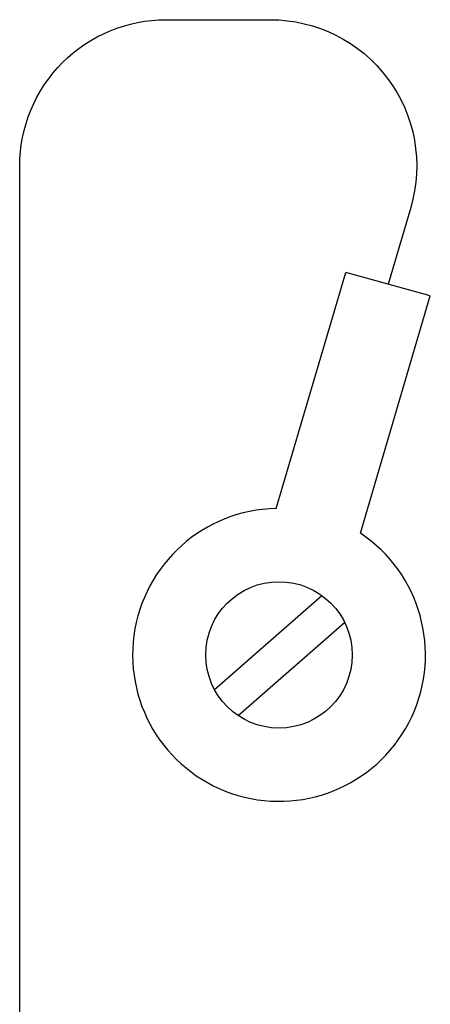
# Model space of a CAD drawing. Extents: x 0 to 420, y 0 to 297.
# Tile 7 of 12: x 104.37 to 111.38, y 177.28 to 194.09. Entities that reach past the tile are written whole.
import ezdxf

# ---------------------------------------------------------------- set-up
doc = ezdxf.new("R2010")
doc.units = 0
for name, color, linetype in [('L018', 7, 'CONTINUOUS'), ('L025', 4, 'CONTINUOUS'), ('L035', 2, 'CONTINUOUS'), ('L070', 1, 'CONTINUOUS')]:
    doc.layers.add(name, color=color, linetype=linetype)

msp = doc.modelspace()

# ---------------------------------------------------------------- linework, layer by layer
at = {"layer": 'L018'}
msp.add_circle((108.8, 183.25), 1.25, dxfattribs=at)
at = {"layer": 'L025'}
for p, q in [((107.697, 182.6594), (109.531, 184.2635)), ((108.0996, 182.2143), (109.9185, 183.8053))]:
    msp.add_line(p, q, dxfattribs=at)
at = {"layer": 'L035'}
for p, q in [((108.7497, 185.7495), (109.9435, 189.776)), ((111.3832, 189.3806), (109.9435, 189.776)), ((110.1894, 185.3284), (111.3832, 189.3806))]:
    msp.add_line(p, q, dxfattribs=at)
msp.add_circle((108.8, 183.25), 1.25, dxfattribs=at)
msp.add_arc((108.8, 183.25), 2.5, 91.15249, 56.23729, dxfattribs=at)
at = {"layer": 'L070'}
msp.add_lwpolyline([(104.3715, 176.5), (104.3715, 191.5946, -0.4142136), (106.8715, 194.0946), (108.6511, 194.0946, -0.5008468), (111.0492, 190.8881), (110.6634, 189.5783)], format="xyb", dxfattribs=at)

doc.saveas('drawing.dxf')
